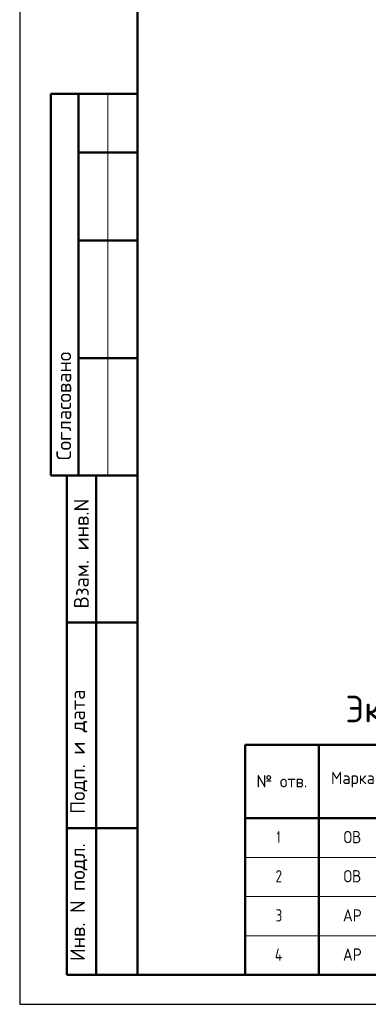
# Model space of a CAD drawing. Header units: millimetres. Extents: x 0 to 50400, y 0 to 35640.
# Tile 1 of 16: x 0 to 7110, y 0 to 20112. Entities that reach past the tile are written whole.
import ezdxf

# ---------------------------------------------------------------- set-up
doc = ezdxf.new("R2010")
doc.units = ezdxf.units.MM
doc.layers.add('Standard', color=7, linetype='Continuous', lineweight=25)
doc.styles.add('ISOCPEUR', font='txt')

msp = doc.modelspace()

# ---------------------------------------------------------------- linework, layer by layer
at = {"layer": 'Standard', "color": 7, "linetype": 'Continuous', "lineweight": 25, "transparency": 33554687}
msp.add_line((2400, 35040), (2400, 1270), dxfattribs=at)
at = {"layer": 'Standard', "color": 7, "linetype": 'Continuous', "lineweight": 50, "transparency": 33554687}
for p, q in [((7, 18600), (0, 18600)), ((2400, 18600), (632, 18600)), ((632, 18600), (632, 10800)), ((632, 18600), (632, 10800)), ((1200, 18600), (1200, 10800)), ((2400, 17400), (1200, 17400)), ((2400, 15600), (1200, 15600)), ((2400, 13200), (1200, 13200)), ((0, 10800), (7, 10800)), ((632, 10800), (2400, 10800)), ((960, 600), (960, 10800)), ((960, 600), (960, 10800)), ((1560, 600), (1560, 10800)), ((960, 7800), (2400, 7800)), ((4600, 5300), (16100, 5300)), ((4600, 5300), (4600, 3800)), ((6100, 5300), (6100, 3800)), ((4600, 3800), (16100, 3800)), ((4600, 3800), (4600, 3000)), ((6100, 3800), (6100, 3000)), ((960, 3600), (2400, 3600)), ((4600, 3000), (4600, 2200)), ((6100, 3000), (6100, 2200)), ((4600, 2200), (4600, 1400)), ((6100, 2200), (6100, 1400)), ((4600, 1400), (4600, 600)), ((6100, 1400), (6100, 600)), ((2400, 600), (960, 600)), ((4600, 600), (6100, 600)), ((6100, 600), (7600, 600))]:
    msp.add_line(p, q, dxfattribs=at)
at = {"layer": 'Standard', "color": 7, "linetype": 'Continuous', "lineweight": 13, "transparency": 33554687}
for p, q in [((1800, 18600), (1800, 10800)), ((4600, 3800), (16100, 3800)), ((4600, 3800), (16100, 3800)), ((4600, 3800), (16100, 3800)), ((4600, 3000), (6100, 3000)), ((6100, 3000), (7600, 3000)), ((4600, 2200), (6100, 2200)), ((6100, 2200), (7600, 2200)), ((4600, 1400), (6100, 1400)), ((6100, 1400), (7600, 1400))]:
    msp.add_line(p, q, dxfattribs=at)
at = {"layer": 'Standard', "color": 7, "linetype": 'Continuous', "lineweight": 25, "transparency": 33554687}
msp.add_lwpolyline([(0, 0), (50400, 0), (50400, 35640), (0, 35640), (0, 0)], close=True, dxfattribs=at)
at = {"layer": 'Standard', "color": 7, "linetype": 'Continuous', "lineweight": 13, "transparency": 33554687}
msp.add_lwpolyline([(50400, 35640), (0, 35640), (0, 0), (50400, 0), (50400, 35640)], dxfattribs=at)
at = {"layer": 'Standard', "color": 7, "linetype": 'Continuous', "lineweight": 50, "transparency": 33554687}
msp.add_lwpolyline([(2400, 35040), (49800, 35040), (49800, 600), (2400, 600), (2400, 35040)], close=True, dxfattribs=at)

# ---------------------------------------------------------------- texts
at = {"layer": 'Standard', "color": 7, "linetype": 'Continuous', "lineweight": 50, "transparency": 33554687, "char_height": 300, "attachment_point": 7, "rotation": 90, "style": 'ISOCPEUR'}
for s, insert, width in [('\\A1;{\\fISOCPEUR|i0|b0;\\H300.000000;\\W1.000000;\\C7;Согласовано}\\P', (1050, 11114), 2486.25), ('\\A1;{\\fISOCPEUR|i0|b0;\\H300.000000;\\W1.000000;\\C7;Взам. инв.N}\\P', (1408, 8083), 2290.92), ('\\A1;{\\fISOCPEUR|i0|b0;\\H300.000000;\\W1.000000;\\C7;Подп. и дата}\\P', (1379, 3891), 2636.47), ('\\A1;{\\fISOCPEUR|i0|b0;\\H300.000000;\\W1.000000;\\C7;Инв. N подл.}\\P', (1379, 881), 2426.15)]:
    msp.add_mtext(s, dxfattribs=dict(at, insert=insert, width=width))
at = {"layer": 'Standard', "color": 7, "linetype": 'Continuous', "lineweight": 50, "transparency": 33554687, "insert": (6643, 5615), "char_height": 540, "width": 8415.93, "attachment_point": 7, "style": 'ISOCPEUR'}
msp.add_mtext('\\W0.99;Экспликация отверстий', dxfattribs=at)
at = {"layer": 'Standard', "color": 7, "linetype": 'Continuous', "lineweight": 18, "transparency": 33554687, "char_height": 250, "attachment_point": 7, "style": 'ISOCPEUR'}
for s, insert, width in [('\\W0.96;№ отв.', (4829, 4432), 1219.01), ('\\W0.95;Марка', (6348, 4432), 1093.34), ('\\W0.56;1', (5243, 3291), 194.44), ('\\W0.89;ОВ', (6605, 3291), 510.88), ('\\W0.78;2', (5218, 2491), 272), ('\\W0.89;ОВ', (6605, 2491), 510.88), ('\\W0.78;3', (5218, 1691), 272), ('\\W0.89;АР', (6593, 1691), 536.68), ('\\W0.80;4', (5205, 891), 299.85), ('\\W0.89;АР', (6593, 891), 536.68)]:
    msp.add_mtext(s, dxfattribs=dict(at, insert=insert, width=width))

doc.saveas('drawing.dxf')
